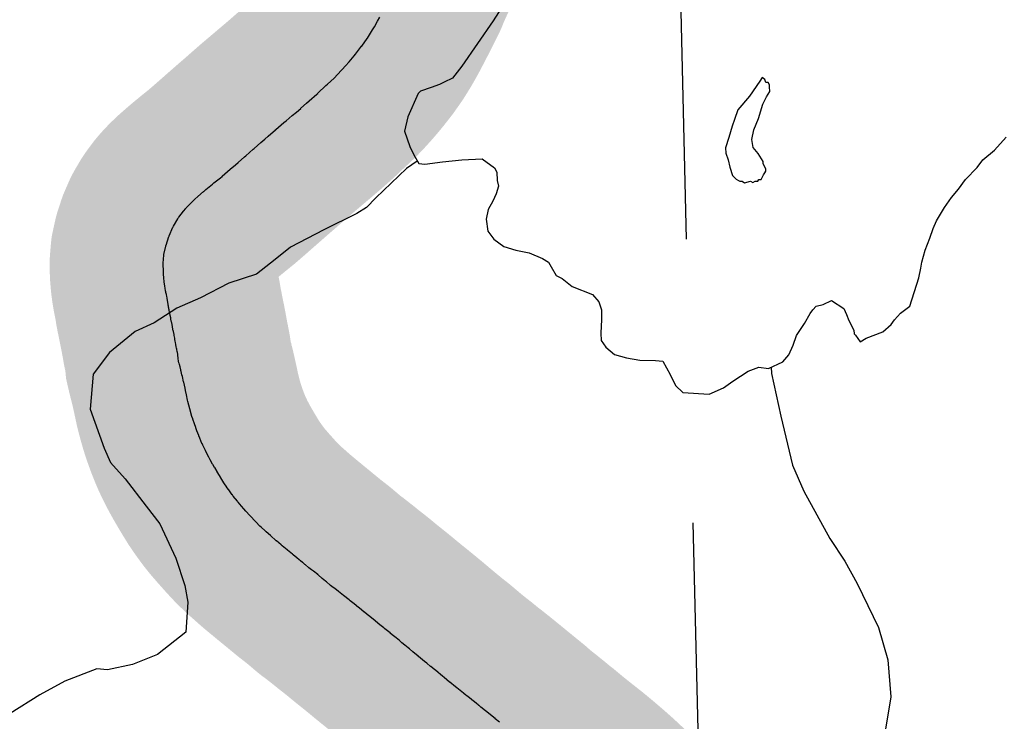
# Model space of a CAD drawing. Header units: feet. Extents: x 18803 to 104580, y -6601 to 116448.
# Tile 41 of 102: x 26538 to 30873, y 95661 to 98752. Entities that reach past the tile are written whole.
import ezdxf

# ---------------------------------------------------------------- set-up
doc = ezdxf.new("R2010")
doc.units = ezdxf.units.FT
doc.header["$LTSCALE"] = 100
doc.header["$MEASUREMENT"] = 0
doc.linetypes.add('DASHED', pattern=[0.75, 0.5, -0.25])
for name, color, linetype in [('ELPC BOLD TITLE SHEET', 3, 'Continuous'), ('ELPC-XIST', 6, 'Continuous'), ('ELRGOV-SECTION', 253, 'DASHED'), ('SL-VICINITY MAP', 2, 'Continuous')]:
    doc.layers.add(name, color=color, linetype=linetype)

msp = doc.modelspace()

# ---------------------------------------------------------------- linework, layer by layer
at = {"layer": 'ELPC BOLD TITLE SHEET', "const_width": 1000}
msp.add_lwpolyline([(29226.0157173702, 95150.59129250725), (29209.52772651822, 95169.2379370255), (29209.27167231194, 95169.52511432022), (29208.85529869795, 95169.98823066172), (29208.83007731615, 95170.01630629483), (29193.39677983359, 95187.21015978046), (29193.30507005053, 95187.31263337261), (29182.49011072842, 95199.43265441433), (29177.0062151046, 95205.47935643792), (29176.87603119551, 95205.62068458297), (29176.5018550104, 95206.02218282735), (29171.24650376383, 95211.59596104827), (29171.24265669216, 95211.60003972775), (29171.23863417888, 95211.60430544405), (29163.20099174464, 95220.12482300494), (29153.10508958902, 95230.49645624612), (29152.75793921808, 95230.85689787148), (29143.61306320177, 95240.4533901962), (29142.89598635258, 95241.18846481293), (29142.63205229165, 95241.45686817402), (29135.70429976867, 95248.445818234), (29135.35596848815, 95248.80096575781), (29127.93648425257, 95256.44614428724), (29117.00062558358, 95267.6192892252), (29108.60628036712, 95275.95768002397), (29108.01864375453, 95276.53128143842), (29100.83400986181, 95283.42269640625), (29080.03731830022, 95302.67907130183), (29072.7360748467, 95309.36215411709), (29072.2049946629, 95309.84075469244), (29056.84845907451, 95323.46547309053), (29036.42362671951, 95341.27782604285), (29035.96236388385, 95341.67468661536), (29029.95193322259, 95346.77632441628), (29029.85416973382, 95346.85954323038), (29000.83506264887, 95371.63200063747), (28999.32539424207, 95372.9062516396), (28998.95577581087, 95373.21493074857), (28971.56015278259, 95395.85128634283), (28962.34823349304, 95403.30288595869), (28961.93034486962, 95403.63698262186), (28942.49913274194, 95418.99060645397), (28942.49766781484, 95418.99176382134), (28942.49587556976, 95418.9931799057), (28924.64269761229, 95433.09755053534), (28915.75694928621, 95440.216924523), (28915.73497793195, 95440.23449634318), (28915.71290240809, 95440.25217275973), (28895.25506486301, 95456.60365881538), (28887.83882517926, 95462.46125453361), (28877.10227055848, 95471.07523927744), (28876.29374782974, 95471.73855743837), (28856.36039778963, 95488.45939788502), (28851.39970878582, 95492.59276988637), (28851.21810247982, 95492.74334450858), (28838.79816715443, 95502.99034384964), (28822.90148042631, 95515.23119868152), (28821.17915554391, 95516.6214474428), (28814.06176617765, 95522.64102519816), (28813.89815459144, 95522.77878718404), (28803.91148210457, 95531.15031954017), (28782.96749589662, 95548.29831414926), (28778.08096060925, 95552.20590536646), (28760.15751078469, 95566.63022382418), (28742.31853400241, 95580.57988585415), (28739.1464678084, 95583.14766795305), (28738.67247981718, 95583.53616975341), (28722.11947646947, 95597.27343967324), (28720.63491718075, 95598.55590448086), (28706.61522938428, 95611.15983317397), (28705.94590000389, 95611.72343637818), (28705.64528014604, 95611.97458696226), (28689.02358406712, 95625.75207202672), (28669.19105984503, 95641.7677677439), (28668.61847484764, 95642.2372156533), (28668.22922203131, 95642.56121176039), (28667.83988813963, 95642.88195898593), (28650.74095905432, 95656.82423762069), (28650.7341577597, 95656.82978428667), (28631.24112314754, 95672.72972165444), (28631.20374407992, 95672.76024011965), (28630.8023860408, 95673.08824799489), (28610.67687167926, 95689.67002948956), (28594.94327563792, 95702.42783236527), (28588.77563435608, 95707.44966704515), (28568.28048678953, 95724.16183022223), (28568.24746467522, 95724.18868937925), (28568.21447526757, 95724.21556694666), (28559.92515281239, 95730.9521032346), (28559.89629758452, 95730.9755365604), (28556.96831809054, 95733.35162967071), (28549.53739660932, 95739.22919984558), (28549.32048884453, 95739.40171699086), (28540.0396962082, 95746.82406637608), (28528.6155822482, 95755.813812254), (28526.37668675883, 95757.53801938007), (28526.36181964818, 95757.54948206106), (28526.34692382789, 95757.56095807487), (28517.67634478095, 95764.24863475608), (28505.83038569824, 95772.89164842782), (28502.25539796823, 95775.76896169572), (28493.57037661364, 95783.46466104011), (28492.86192794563, 95784.08052341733), (28491.02879482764, 95785.6438628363), (28477.53824167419, 95796.6441104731), (28461.93180664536, 95808.70539691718), (28457.14061914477, 95812.4881211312), (28456.82118410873, 95812.7423757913), (28430.96876909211, 95833.48701101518), (28430.87748647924, 95833.56111430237), (28430.16603578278, 95834.1491555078), (28406.02068454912, 95854.46719109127), (28399.94507984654, 95859.48292309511), (28390.22818179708, 95867.84967212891), (28380.24920665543, 95876.26982888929), (28367.67719617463, 95886.32707040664), (28367.64478313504, 95886.35302119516), (28366.33750121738, 95887.4005275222), (28366.01722065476, 95887.65508796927), (28347.71191367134, 95902.08629666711), (28346.9095036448, 95902.73242048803), (28329.73638678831, 95916.85538055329), (28329.63277652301, 95916.94035217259), (28319.71792029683, 95925.04905399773), (28319.41821436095, 95925.29615759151), (28293.31492252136, 95946.99280412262), (28292.70695474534, 95947.50662058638), (28291.9902713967, 95948.12245570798), (28291.78986988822, 95948.29371503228), (28269.1809648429, 95967.509008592), (28254.00537257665, 95980.24922871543), (28253.90696959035, 95980.33162528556), (28248.30955001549, 95985.00636899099), (28233.33984387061, 95997.28611896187), (28233.31511674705, 95997.30636359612), (28233.29053716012, 95997.32651336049), (28220.85766526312, 96007.49896260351), (28220.73638817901, 96007.5985052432), (28216.03455334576, 96011.46993182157), (28216.02992628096, 96011.47374122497), (28207.84840685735, 96018.20867218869), (28189.96712242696, 96032.8611884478), (28178.25643493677, 96042.23249527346), (28168.48004964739, 96050.10318828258), (28168.17153431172, 96050.35356880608), (28145.62310224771, 96068.80048007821), (28145.30004670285, 96069.06701808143), (28141.30989926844, 96072.3870293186), (28141.27021813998, 96072.42001183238), (28123.97557103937, 96086.7802121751), (28104.83114486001, 96102.32343907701), (28104.73451179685, 96102.40169835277), (28103.00202340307, 96103.80126752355), (28102.99099129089, 96103.81017167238), (28102.97925832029, 96103.81964708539), (28079.87163382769, 96122.46467102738), (28067.64796789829, 96132.25624100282), (28055.26038298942, 96142.2337661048), (28054.67619997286, 96142.71158715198), (28031.85798323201, 96161.66371376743), (28030.26990873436, 96162.94757745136), (28030.05816105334, 96163.11782365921), (28010.87467606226, 96178.45672188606), (27992.95796582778, 96192.37683419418), (27988.08521135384, 96196.24076381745), (27987.81240554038, 96196.45866062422), (27963.4463512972, 96216.06156730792), (27963.36843679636, 96216.12438369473), (27956.5748563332, 96221.61312036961), (27956.00034216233, 96222.07008776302), (27941.52074810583, 96233.4078368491), (27941.47451815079, 96233.44408157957), (27924.59261384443, 96246.69645311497), (27918.49184887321, 96251.13009548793), (27906.83368866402, 96259.66667576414), (27904.24329903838, 96261.70880883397), (27888.20995873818, 96275.30051367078), (27883.53011145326, 96279.2063705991), (27869.88918519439, 96290.88816197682), (27851.55636070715, 96306.20093002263), (27851.00175152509, 96306.65722363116), (27849.88233290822, 96307.56434265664), (27830.6703795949, 96322.4944208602), (27822.26799146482, 96328.97559433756), (27810.9506788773, 96337.84403580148), (27809.77809016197, 96338.79347092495), (27795.5743771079, 96350.67412496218), (27795.55305827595, 96350.69198880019), (27795.53168789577, 96350.70987464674), (27793.78576226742, 96352.17375827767), (27783.90222163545, 96360.14616491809), (27783.36713395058, 96360.58422508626), (27773.41851695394, 96368.85001963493), (27768.93707353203, 96372.5349691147), (27768.76031126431, 96372.67961097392), (27758.55312227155, 96380.99149405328), (27758.42447340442, 96381.09662453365), (27742.12287887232, 96394.46507463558), (27742.08342935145, 96394.4973914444), (27739.07790547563, 96396.95686746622), (27738.86909197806, 96397.12871285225), (27717.3606377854, 96414.92969277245), (27717.33524177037, 96414.95066863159), (27717.30982315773, 96414.97169150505), (27715.44416222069, 96416.51153984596), (27715.4290559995, 96416.52400343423), (27693.384620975, 96434.70477271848), (27689.36109555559, 96437.99254589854), (27667.72061776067, 96456.13511265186), (27667.13358097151, 96456.63487973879), (27665.19041599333, 96458.31471006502), (27643.48463460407, 96477.58414391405), (27641.71149577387, 96479.14830141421), (27641.68004913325, 96479.17611254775), (27641.64839818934, 96479.2040579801), (27622.72793219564, 96495.95110043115), (27622.34482005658, 96496.29366451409), (27617.98288742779, 96500.2337152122), (27601.3070635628, 96515.72606121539), (27600.81479985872, 96516.1895422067), (27595.31455201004, 96521.43780959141), (27576.91641459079, 96539.88346289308), (27575.8082603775, 96541.03061808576), (27573.78249890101, 96543.1959701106), (27553.31568245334, 96565.3403043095), (27551.16843217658, 96567.74475549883), (27551.09434455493, 96567.82790243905), (27533.96341482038, 96587.0964569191), (27533.79739527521, 96587.28225724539), (27525.30126640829, 96596.74307271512), (27524.7106747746, 96597.41268016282), (27514.62011201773, 96609.06173238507), (27514.52679973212, 96609.16914993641), (27498.93862616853, 96627.06257278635), (27498.52368394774, 96627.54488684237), (27496.22280408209, 96630.25313760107), (27478.27715370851, 96652.9076693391), (27474.21008746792, 96658.38541378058), (27473.80872206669, 96658.93360870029), (27458.15304542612, 96680.6191134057), (27450.42090650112, 96691.47120015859), (27449.78275681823, 96692.38885160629), (27436.82791694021, 96711.4795846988), (27427.90293217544, 96725.9097444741), (27427.66792074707, 96726.29380840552), (27416.98499194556, 96743.94119639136), (27416.94729618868, 96744.00335484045), (27407.01907260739, 96760.34506315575), (27406.58957557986, 96761.06742618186), (27396.20914719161, 96778.91102297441), (27396.06700827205, 96779.15354338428), (27387.8472634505, 96793.07463226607), (27387.36767867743, 96793.90799354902), (27376.27390522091, 96813.693440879), (27370.30245953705, 96824.66798605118), (27369.85813152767, 96825.50620242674), (27359.11072062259, 96846.32559104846), (27355.51133589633, 96853.56874395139), (27355.30894800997, 96853.98132811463), (27343.88955867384, 96877.56676622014), (27340.77530647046, 96884.38247552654), (27340.28612303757, 96885.49203396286), (27330.30390276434, 96908.97793146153), (27326.31300301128, 96918.90064437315), (27326.05522921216, 96919.55584385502), (27318.13741629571, 96940.137057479), (27312.9234731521, 96954.55764029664), (27312.80437146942, 96954.89096186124), (27306.99098901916, 96971.35554399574), (27299.95724585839, 96992.6063439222), (27299.73677473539, 96993.29012815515), (27296.21701305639, 97004.50277305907), (27288.23765234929, 97032.34967160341), (27287.996282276, 97033.22538233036), (27286.80917897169, 97037.7089341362), (27278.48743658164, 97069.73827522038), (27277.19859318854, 97075.1544372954), (27276.96142589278, 97076.20873061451), (27271.90615942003, 97100.05306698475), (27271.89795838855, 97100.09166250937), (27268.10989466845, 97117.8791659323), (27265.72592393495, 97128.83458672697), (27265.66842568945, 97129.0949288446), (27259.98879345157, 97154.43786352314), (27259.89635980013, 97154.84116159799), (27259.55956425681, 97156.27868400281), (27259.49056473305, 97156.57802186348), (27254.29438932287, 97179.49572604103), (27253.99574402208, 97180.72910341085), (27252.35469626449, 97187.0987107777), (27248.13118333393, 97202.6636360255), (27248.13049563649, 97202.66617009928), (27247.16377579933, 97206.2279813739), (27246.53348110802, 97208.85807267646), (27243.7188684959, 97222.36109746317), (27243.71204340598, 97222.40017148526), (27241.13048782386, 97232.6996614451), (27239.50141053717, 97238.11356335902), (27238.95772672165, 97240.55255025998), (27237.53831008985, 97246.44095226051), (27237.35967600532, 97247.21181192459), (27237.02354638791, 97248.72299251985), (27236.15246672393, 97258.66305300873), (27236.02353375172, 97260.30588399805), (27235.86113720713, 97262.00015627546), (27234.53723959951, 97272.78010725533), (27234.46200982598, 97273.4472288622), (27234.44900517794, 97273.57383705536), (27234.05070175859, 97276.31995631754), (27231.88145873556, 97287.84258792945), (27231.78963134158, 97288.32148672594), (27229.5180469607, 97300.33732233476), (27228.79513086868, 97304.37141191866), (27227.35607816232, 97311.44817938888), (27227.20054929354, 97312.1641938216), (27225.50690222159, 97319.48987600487), (27225.24475088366, 97320.66164512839), (27225.02001196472, 97321.7684775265), (27223.34622296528, 97330.58206862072), (27222.58779422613, 97335.40583965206), (27221.12181810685, 97343.79557966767), (27221.11838623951, 97343.81534552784), (27221.11494349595, 97343.83509026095), (27220.11066424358, 97349.63170876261), (27218.05633521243, 97360.58094411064), (27217.27751625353, 97364.91208610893), (27214.7487566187, 97378.72766282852), (27214.68101624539, 97379.08460672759), (27214.15851019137, 97381.74329485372), (27214.15480951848, 97381.7620232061), (27214.1511585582, 97381.78056634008), (27210.97445336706, 97397.82828221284), (27210.94367884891, 97397.98149661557), (27210.35551330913, 97400.86821348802), (27210.34978160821, 97400.89612404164), (27210.3440796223, 97400.92403399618), (27207.20772658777, 97416.15689855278), (27206.49252291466, 97419.69639136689), (27206.47135042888, 97419.80221669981), (27203.80951092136, 97433.2402506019), (27203.80384248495, 97433.26910348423), (27203.79814653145, 97433.29793813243), (27202.64793730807, 97439.16908733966), (27202.64580326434, 97439.17994615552), (27202.64367505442, 97439.19079758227), (27200.72875251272, 97448.9245946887), (27198.90736465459, 97458.4769175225), (27198.0269353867, 97462.42949054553), (27195.72946894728, 97473.05627519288), (27195.24813820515, 97475.48331722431), (27195.08143721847, 97476.40832409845), (27194.35543365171, 97480.88428718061), (27193.61100952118, 97485.66030815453), (27193.13408424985, 97488.01085025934), (27192.34247848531, 97491.16796119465), (27191.99028444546, 97492.77987023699), (27191.93301154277, 97493.0863729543), (27191.18015283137, 97498.72295611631), (27191.17844368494, 97498.73573001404), (27190.12252315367, 97506.61377322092), (27190.09290551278, 97506.82868850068), (27189.93275943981, 97507.95974397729), (27188.59257851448, 97515.46300964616), (27188.45834481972, 97516.1661189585), (27187.06305211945, 97523.03083887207), (27186.9375228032, 97523.68408067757), (27186.7424755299, 97524.76088476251), (27186.61425579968, 97525.4277166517), (27184.98326092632, 97533.44436895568), (27184.97961612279, 97533.4622588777), (27183.82191372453, 97539.13673622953), (27183.66078878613, 97539.97930146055), (27183.64244337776, 97540.08205265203), (27183.48305321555, 97540.91648929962), (27182.52039213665, 97545.646976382), (27181.7111721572, 97549.89388618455), (27181.65649068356, 97550.17513284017), (27181.04639382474, 97553.25163410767), (27180.53266718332, 97555.99317517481), (27180.4523049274, 97556.4537342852), (27180.43212044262, 97556.58009193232), (27180.42837115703, 97556.60351846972), (27180.31536400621, 97557.47991591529), (27180.18711924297, 97558.39199233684), (27179.97595950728, 97559.77863605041), (27178.74680219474, 97566.589834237), (27176.38214456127, 97580.38455262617), (27175.90513263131, 97584.17691150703), (27173.78069350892, 97599.95205874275), (27172.64993099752, 97611.84413145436), (27172.6081774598, 97612.30943884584), (27170.81212001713, 97633.59342997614), (27170.33567690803, 97643.09656608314), (27170.28985144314, 97644.41907067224), (27169.6979562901, 97675.29654770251), (27169.74923740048, 97677.38009490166), (27169.87385901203, 97679.73536088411), (27172.69746552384, 97714.4488550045), (27172.96703363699, 97716.87942123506), (27173.01569392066, 97717.10673596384), (27181.20665410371, 97754.85800359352), (27181.63979051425, 97756.65965765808), (27182.00689689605, 97758.0497830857), (27194.67188814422, 97797.1826018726), (27195.15131403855, 97798.57707514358), (27195.45006169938, 97799.2785019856), (27212.05846514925, 97837.28059269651), (27213.14355639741, 97839.45097647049), (27214.46546809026, 97841.88164140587), (27233.42398408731, 97874.04281760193), (27237.54228207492, 97880.29271030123), (27238.93849196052, 97882.2795885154), (27258.73694901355, 97908.73442722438), (27268.84856238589, 97920.74796874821), (27270.42935478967, 97922.51978825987), (27288.20135491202, 97941.31884486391), (27307.08019707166, 97959.47169772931), (27308.23103965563, 97960.5369737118), (27321.68246037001, 97972.52203285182), (27347.5294800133, 97994.9200363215), (27347.98628311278, 97995.3101938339), (27357.31128499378, 98003.1599918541), (27386.32900689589, 98026.971299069), (27392.96137424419, 98032.51417251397), (27421.46332175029, 98055.46472174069), (27429.03544423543, 98061.71408430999), (27429.76263015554, 98062.3289105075), (27453.15571226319, 98082.5892555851), (27453.16690266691, 98082.59895844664), (27453.17803710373, 98082.60860545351), (27464.91673942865, 98092.7907652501), (27465.15079673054, 98092.99543220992), (27487.77097589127, 98112.9353981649), (27487.88916336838, 98113.03915444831), (27499.54444137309, 98123.2292719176), (27499.59064744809, 98123.26973473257), (27526.92447063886, 98147.2446856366), (27526.92937513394, 98147.24898693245), (27532.88827026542, 98152.47439787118), (27532.8954754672, 98152.48070296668), (27532.91827941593, 98152.50068840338), (27566.09717867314, 98181.534807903), (27570.02361732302, 98184.94546781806), (27570.05419116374, 98184.97199731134), (27599.27881812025, 98210.30386537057), (27599.59863274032, 98210.58419895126), (27616.40238536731, 98225.47898940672), (27616.51080787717, 98225.57473407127), (27632.04045502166, 98239.23700913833), (27664.20149376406, 98267.26609119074), (27664.38944720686, 98267.42886917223), (27665.39645842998, 98268.29551962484), (27701.09398751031, 98298.52225935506), (27701.10506655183, 98298.53163023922), (27701.11618682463, 98298.54104284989), (27711.00071852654, 98306.89853230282), (27737.84938048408, 98329.71487670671), (27737.88339304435, 98329.74368415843), (27737.91774155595, 98329.77284115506), (27755.72952268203, 98344.84189322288), (27774.94771978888, 98361.18437658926), (27775.16820355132, 98361.3732286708), (27800.77837475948, 98383.46822281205), (27812.46680180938, 98393.69480708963), (27812.68067702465, 98393.88325236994), (27846.63731290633, 98424.01310507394), (27850.08910421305, 98427.12474525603), (27850.97848099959, 98427.95045882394), (27886.20700892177, 98461.63298333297), (27892.31645574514, 98467.0797884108), (27921.91135539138, 98494.66338612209), (27923.10710400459, 98495.82380914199), (27935.69935028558, 98508.54735697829), (27956.1999369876, 98530.23041120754), (27956.76836106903, 98530.84408680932), (27974.23430977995, 98550.09207388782), (27987.43952828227, 98565.25253031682), (27987.97902673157, 98565.88482795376), (28010.17684822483, 98592.44531966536), (28016.3496858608, 98600.12856402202), (28016.71697696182, 98600.59254567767), (28043.17854849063, 98634.52060483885), (28043.63058927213, 98635.11110386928), (28043.69646329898, 98635.20441585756), (28067.88413518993, 98669.56773353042), (28068.47457490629, 98670.42980209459), (28073.34536315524, 98677.7402939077), (28091.14698254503, 98706.37396250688), (28091.52730556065, 98706.9982100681), (28099.27481409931, 98719.9770430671), (28113.23363720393, 98744.60046302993), (28113.54897016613, 98745.16742480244), (28123.17891118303, 98762.818779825), (28134.04290095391, 98783.74430085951), (28134.12353643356, 98783.90047619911), (28146.28811074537, 98807.59186069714), (28146.44726735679, 98807.89840672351), (28154.43900551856, 98823.12209569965), (28154.7125297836, 98823.65325913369), (28168.33721246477, 98850.63105572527), (28168.39666953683, 98850.7482875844), (28173.18894686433, 98860.15744606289), (28173.30545325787, 98860.38808880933), (28187.32732522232, 98888.37754454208), (28187.47374813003, 98888.67284766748), (28187.4829417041, 98888.6915705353), (28187.48739822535, 98888.700660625), (28187.49185485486, 98888.70974513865), (28196.69190038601, 98907.48133344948), (28196.72668547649, 98907.55248081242), (28200.09421135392, 98914.45699341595), (28203.28661534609, 98922.34467151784), (28203.41217088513, 98922.65859949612), (28206.06948885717, 98929.382895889), (28208.17977269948, 98935.66163450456), (28210.06980563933, 98940.41429917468), (28210.72139181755, 98941.95381144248), (28212.8962943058, 98946.79318911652), (28215.23935704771, 98951.53541579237), (28215.39826925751, 98951.85304113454), (28217.58960896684, 98956.1787855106), (28218.06490804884, 98957.15521651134), (28220.55646997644, 98962.48792587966), (28220.57349809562, 98962.52454855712), (28220.59056857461, 98962.56114479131), (28222.10772676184, 98965.82960259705), (28222.65649643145, 98967.08072066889), (28225.73521365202, 98974.52748047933), (28225.93434290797, 98974.99815957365), (28226.44316656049, 98976.1738717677), (28230.59557985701, 98985.36393838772), (28231.36342922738, 98986.98238771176), (28231.37696668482, 98987.01088268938), (28234.7898735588, 98994.18493021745), (28236.77312721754, 98998.25888011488), (28237.29361048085, 98999.27504346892), (28238.94943604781, 99002.3517150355), (28239.94678764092, 99004.40291618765), (28241.60264851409, 99008.19781799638), (28243.50910001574, 99012.68691637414), (28243.65051607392, 99013.02594711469), (28245.89648633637, 99018.50930694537), (28246.77766582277, 99020.71637537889), (28250.16748995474, 99028.56313434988), (28252.05748298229, 99032.7433541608), (28252.07033915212, 99032.7719109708), (28252.08328340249, 99032.80058222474), (28254.34386325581, 99037.82927228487), (28254.35403003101, 99037.85181149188), (28254.36419905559, 99037.87440612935), (28258.60694070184, 99047.26975373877), (28258.95495572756, 99048.01136878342), (28262.95824229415, 99056.86962708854), (28265.87281587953, 99063.0318824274), (28265.9458328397, 99063.18506098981), (28266.99281863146, 99065.36447719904), (28269.7525023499, 99071.0548171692), (28271.31468166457, 99075.0543793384), (28271.85981751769, 99076.8578392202), (28272.31181199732, 99078.22573586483), (28272.63751624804, 99079.1333156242), (28273.44654790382, 99081.77149974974), (28274.1750462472, 99083.9248055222), (28277.53047748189, 99089.43597950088), (28278.79743958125, 99091.73958689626), (28279.02374968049, 99092.19776931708), (28283.9173658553, 99102.83713952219), (28284.29112239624, 99103.68347766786), (28285.22246624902, 99105.88242065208), (28285.73203218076, 99107.02062947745), (28288.84309596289, 99113.60886429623), (28289.04345151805, 99114.0414068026), (28291.56856104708, 99119.60004444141), (28292.0534012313, 99120.62151001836), (28292.94234300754, 99122.41634227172), (28293.18548053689, 99122.91734132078), (28296.34288866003, 99129.55846499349), (28296.4942623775, 99129.88083620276), (28297.57021328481, 99132.20104996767), (28298.51729708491, 99134.37363128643), (28298.55832478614, 99134.46809131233), (28300.71477156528, 99139.45115248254), (28304.04345690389, 99146.5162734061), (28305.42520307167, 99148.96603650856), (28310.11615140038, 99158.39180390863), (28316.70192496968, 99170.69144698), (28320.12151933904, 99177.19210452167), (28320.6680669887, 99178.27101146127), (28327.51381685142, 99192.31670171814), (28327.56772037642, 99192.42685297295), (28334.18165105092, 99205.8881325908), (28334.31168313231, 99206.15541971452), (28338.71770007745, 99215.3028992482), (28338.99406265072, 99215.8647172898), (28349.30717332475, 99236.39915646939), (28352.77324464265, 99243.15059949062), (28352.82004070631, 99243.2414499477), (28365.60672865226, 99267.98359467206)], dxfattribs=at)
at = {"layer": 'ELPC-XIST'}
msp.add_lwpolyline([(28650.7341577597, 95656.82978428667), (28631.24112314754, 95672.72972165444), (28631.20374407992, 95672.76024011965), (28630.8023860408, 95673.08824799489), (28610.67687167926, 95689.67002948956), (28594.94327563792, 95702.42783236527), (28588.77563435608, 95707.44966704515), (28568.28048678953, 95724.16183022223), (28568.24746467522, 95724.18868937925), (28568.21447526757, 95724.21556694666), (28559.92515281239, 95730.9521032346), (28559.89629758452, 95730.9755365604), (28556.96831809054, 95733.35162967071), (28549.53739660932, 95739.22919984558), (28549.32048884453, 95739.40171699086), (28540.0396962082, 95746.82406637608), (28528.6155822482, 95755.813812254), (28526.37668675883, 95757.53801938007), (28526.36181964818, 95757.54948206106), (28526.34692382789, 95757.56095807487), (28517.67634478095, 95764.24863475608), (28505.83038569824, 95772.89164842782), (28502.25539796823, 95775.76896169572), (28493.57037661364, 95783.46466104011), (28492.86192794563, 95784.08052341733), (28491.02879482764, 95785.6438628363), (28477.53824167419, 95796.6441104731), (28461.93180664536, 95808.70539691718), (28457.14061914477, 95812.4881211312), (28456.82118410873, 95812.7423757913), (28430.96876909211, 95833.48701101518), (28430.87748647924, 95833.56111430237), (28430.16603578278, 95834.1491555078), (28406.02068454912, 95854.46719109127), (28399.94507984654, 95859.48292309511), (28390.22818179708, 95867.84967212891), (28380.24920665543, 95876.26982888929), (28367.67719617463, 95886.32707040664), (28367.64478313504, 95886.35302119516), (28366.33750121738, 95887.4005275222), (28366.01722065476, 95887.65508796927), (28347.71191367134, 95902.08629666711), (28346.9095036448, 95902.73242048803), (28329.73638678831, 95916.85538055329), (28329.63277652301, 95916.94035217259), (28319.71792029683, 95925.04905399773), (28319.41821436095, 95925.29615759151), (28293.31492252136, 95946.99280412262), (28292.70695474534, 95947.50662058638), (28291.9902713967, 95948.12245570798), (28291.78986988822, 95948.29371503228), (28269.1809648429, 95967.509008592), (28254.00537257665, 95980.24922871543), (28253.90696959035, 95980.33162528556), (28248.30955001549, 95985.00636899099), (28233.33984387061, 95997.28611896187), (28233.31511674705, 95997.30636359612), (28233.29053716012, 95997.32651336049), (28220.85766526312, 96007.49896260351), (28220.73638817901, 96007.5985052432), (28216.03455334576, 96011.46993182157), (28216.02992628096, 96011.47374122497), (28207.84840685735, 96018.20867218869), (28189.96712242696, 96032.8611884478), (28178.25643493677, 96042.23249527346), (28168.48004964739, 96050.10318828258), (28168.17153431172, 96050.35356880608), (28145.62310224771, 96068.80048007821), (28145.30004670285, 96069.06701808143), (28141.30989926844, 96072.3870293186), (28141.27021813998, 96072.42001183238), (28123.97557103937, 96086.7802121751), (28104.83114486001, 96102.32343907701), (28104.73451179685, 96102.40169835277), (28103.00202340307, 96103.80126752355), (28102.99099129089, 96103.81017167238), (28102.97925832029, 96103.81964708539), (28079.87163382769, 96122.46467102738), (28067.64796789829, 96132.25624100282), (28055.26038298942, 96142.2337661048), (28054.67619997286, 96142.71158715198), (28031.85798323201, 96161.66371376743), (28030.26990873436, 96162.94757745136), (28030.05816105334, 96163.11782365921), (28010.87467606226, 96178.45672188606), (27992.95796582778, 96192.37683419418), (27988.08521135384, 96196.24076381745), (27987.81240554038, 96196.45866062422), (27963.4463512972, 96216.06156730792), (27963.36843679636, 96216.12438369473), (27956.5748563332, 96221.61312036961), (27956.00034216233, 96222.07008776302), (27941.52074810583, 96233.4078368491), (27941.47451815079, 96233.44408157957), (27924.59261384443, 96246.69645311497), (27918.49184887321, 96251.13009548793), (27906.83368866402, 96259.66667576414), (27904.24329903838, 96261.70880883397), (27888.20995873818, 96275.30051367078), (27883.53011145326, 96279.2063705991), (27869.88918519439, 96290.88816197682), (27851.55636070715, 96306.20093002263), (27851.00175152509, 96306.65722363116), (27849.88233290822, 96307.56434265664), (27830.6703795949, 96322.4944208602), (27822.26799146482, 96328.97559433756), (27810.9506788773, 96337.84403580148), (27809.77809016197, 96338.79347092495), (27795.5743771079, 96350.67412496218), (27795.55305827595, 96350.69198880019), (27795.53168789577, 96350.70987464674), (27793.78576226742, 96352.17375827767), (27783.90222163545, 96360.14616491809), (27783.36713395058, 96360.58422508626), (27773.41851695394, 96368.85001963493), (27768.93707353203, 96372.5349691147), (27768.76031126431, 96372.67961097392), (27758.55312227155, 96380.99149405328), (27758.42447340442, 96381.09662453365), (27742.12287887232, 96394.46507463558), (27742.08342935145, 96394.4973914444), (27739.07790547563, 96396.95686746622), (27738.86909197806, 96397.12871285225), (27717.3606377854, 96414.92969277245), (27717.33524177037, 96414.95066863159), (27717.30982315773, 96414.97169150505), (27715.44416222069, 96416.51153984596), (27715.4290559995, 96416.52400343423), (27693.384620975, 96434.70477271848), (27689.36109555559, 96437.99254589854), (27667.72061776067, 96456.13511265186), (27667.13358097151, 96456.63487973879), (27665.19041599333, 96458.31471006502), (27643.48463460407, 96477.58414391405), (27641.71149577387, 96479.14830141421), (27641.68004913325, 96479.17611254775), (27641.64839818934, 96479.2040579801), (27622.72793219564, 96495.95110043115), (27622.34482005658, 96496.29366451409), (27617.98288742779, 96500.2337152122), (27601.3070635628, 96515.72606121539), (27600.81479985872, 96516.1895422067), (27595.31455201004, 96521.43780959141), (27576.91641459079, 96539.88346289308), (27575.8082603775, 96541.03061808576), (27573.78249890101, 96543.1959701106), (27553.31568245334, 96565.3403043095), (27551.16843217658, 96567.74475549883), (27551.09434455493, 96567.82790243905), (27533.96341482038, 96587.0964569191), (27533.79739527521, 96587.28225724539), (27525.30126640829, 96596.74307271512), (27524.7106747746, 96597.41268016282), (27514.62011201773, 96609.06173238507), (27514.52679973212, 96609.16914993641), (27498.93862616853, 96627.06257278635), (27498.52368394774, 96627.54488684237), (27496.22280408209, 96630.25313760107), (27478.27715370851, 96652.9076693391), (27474.21008746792, 96658.38541378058), (27473.80872206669, 96658.93360870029), (27458.15304542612, 96680.6191134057), (27450.42090650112, 96691.47120015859), (27449.78275681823, 96692.38885160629), (27436.82791694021, 96711.4795846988), (27427.90293217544, 96725.9097444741), (27427.66792074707, 96726.29380840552), (27416.98499194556, 96743.94119639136), (27416.94729618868, 96744.00335484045), (27407.01907260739, 96760.34506315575), (27406.58957557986, 96761.06742618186), (27396.20914719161, 96778.91102297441), (27396.06700827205, 96779.15354338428), (27387.8472634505, 96793.07463226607), (27387.36767867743, 96793.90799354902), (27376.27390522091, 96813.693440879), (27370.30245953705, 96824.66798605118), (27369.85813152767, 96825.50620242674), (27359.11072062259, 96846.32559104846), (27355.51133589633, 96853.56874395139), (27355.30894800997, 96853.98132811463), (27343.88955867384, 96877.56676622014), (27340.77530647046, 96884.38247552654), (27340.28612303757, 96885.49203396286), (27330.30390276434, 96908.97793146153), (27326.31300301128, 96918.90064437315), (27326.05522921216, 96919.55584385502), (27318.13741629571, 96940.137057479), (27312.9234731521, 96954.55764029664), (27312.80437146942, 96954.89096186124), (27306.99098901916, 96971.35554399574), (27299.95724585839, 96992.6063439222), (27299.73677473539, 96993.29012815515), (27296.21701305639, 97004.50277305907), (27288.23765234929, 97032.34967160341), (27287.996282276, 97033.22538233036), (27286.80917897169, 97037.7089341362), (27278.48743658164, 97069.73827522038), (27277.19859318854, 97075.1544372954), (27276.96142589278, 97076.20873061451), (27271.90615942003, 97100.05306698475), (27271.89795838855, 97100.09166250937), (27268.10989466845, 97117.8791659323), (27265.72592393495, 97128.83458672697), (27265.66842568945, 97129.0949288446), (27259.98879345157, 97154.43786352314), (27259.89635980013, 97154.84116159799), (27259.55956425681, 97156.27868400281), (27259.49056473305, 97156.57802186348), (27254.29438932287, 97179.49572604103), (27253.99574402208, 97180.72910341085), (27252.35469626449, 97187.0987107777), (27248.13118333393, 97202.6636360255), (27248.13049563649, 97202.66617009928), (27247.16377579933, 97206.2279813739), (27246.53348110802, 97208.85807267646), (27243.7188684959, 97222.36109746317), (27243.71204340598, 97222.40017148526), (27241.13048782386, 97232.6996614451), (27239.50141053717, 97238.11356335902), (27238.95772672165, 97240.55255025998), (27237.53831008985, 97246.44095226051), (27237.35967600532, 97247.21181192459), (27237.02354638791, 97248.72299251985), (27236.15246672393, 97258.66305300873), (27236.02353375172, 97260.30588399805), (27235.86113720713, 97262.00015627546), (27234.53723959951, 97272.78010725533), (27234.46200982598, 97273.4472288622), (27234.44900517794, 97273.57383705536), (27234.05070175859, 97276.31995631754), (27231.88145873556, 97287.84258792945), (27231.78963134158, 97288.32148672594), (27229.5180469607, 97300.33732233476), (27228.79513086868, 97304.37141191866), (27227.35607816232, 97311.44817938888), (27227.20054929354, 97312.1641938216), (27225.50690222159, 97319.48987600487), (27225.24475088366, 97320.66164512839), (27225.02001196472, 97321.7684775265), (27223.34622296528, 97330.58206862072), (27222.58779422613, 97335.40583965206), (27221.12181810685, 97343.79557966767), (27221.11838623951, 97343.81534552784), (27221.11494349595, 97343.83509026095), (27220.11066424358, 97349.63170876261), (27218.05633521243, 97360.58094411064), (27217.27751625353, 97364.91208610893), (27214.7487566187, 97378.72766282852), (27214.68101624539, 97379.08460672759), (27214.15851019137, 97381.74329485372), (27214.15480951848, 97381.7620232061), (27214.1511585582, 97381.78056634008), (27210.97445336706, 97397.82828221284), (27210.94367884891, 97397.98149661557), (27210.35551330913, 97400.86821348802), (27210.34978160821, 97400.89612404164), (27210.3440796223, 97400.92403399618), (27207.20772658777, 97416.15689855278), (27206.49252291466, 97419.69639136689), (27206.47135042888, 97419.80221669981), (27203.80951092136, 97433.2402506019), (27203.80384248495, 97433.26910348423), (27203.79814653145, 97433.29793813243), (27202.64793730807, 97439.16908733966), (27202.64580326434, 97439.17994615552), (27202.64367505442, 97439.19079758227), (27200.72875251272, 97448.9245946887), (27198.90736465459, 97458.4769175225), (27198.0269353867, 97462.42949054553), (27195.72946894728, 97473.05627519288), (27195.24813820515, 97475.48331722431), (27195.08143721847, 97476.40832409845), (27194.35543365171, 97480.88428718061), (27193.61100952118, 97485.66030815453), (27193.13408424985, 97488.01085025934), (27192.34247848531, 97491.16796119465), (27191.99028444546, 97492.77987023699), (27191.93301154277, 97493.0863729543), (27191.18015283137, 97498.72295611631), (27191.17844368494, 97498.73573001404), (27190.12252315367, 97506.61377322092), (27190.09290551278, 97506.82868850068), (27189.93275943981, 97507.95974397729), (27188.59257851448, 97515.46300964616), (27188.45834481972, 97516.1661189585), (27187.06305211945, 97523.03083887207), (27186.9375228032, 97523.68408067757), (27186.7424755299, 97524.76088476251), (27186.61425579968, 97525.4277166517), (27184.98326092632, 97533.44436895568), (27184.97961612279, 97533.4622588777), (27183.82191372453, 97539.13673622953), (27183.66078878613, 97539.97930146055), (27183.64244337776, 97540.08205265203), (27183.48305321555, 97540.91648929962), (27182.52039213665, 97545.646976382), (27181.7111721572, 97549.89388618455), (27181.65649068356, 97550.17513284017), (27181.04639382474, 97553.25163410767), (27180.53266718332, 97555.99317517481), (27180.4523049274, 97556.4537342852), (27180.43212044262, 97556.58009193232), (27180.42837115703, 97556.60351846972), (27180.31536400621, 97557.47991591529), (27180.18711924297, 97558.39199233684), (27179.97595950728, 97559.77863605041), (27178.74680219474, 97566.589834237), (27176.38214456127, 97580.38455262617), (27175.90513263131, 97584.17691150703), (27173.78069350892, 97599.95205874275), (27172.64993099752, 97611.84413145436), (27172.6081774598, 97612.30943884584), (27170.81212001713, 97633.59342997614), (27170.33567690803, 97643.09656608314), (27170.28985144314, 97644.41907067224), (27169.6979562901, 97675.29654770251), (27169.74923740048, 97677.38009490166), (27169.87385901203, 97679.73536088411), (27172.69746552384, 97714.4488550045), (27172.96703363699, 97716.87942123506), (27173.01569392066, 97717.10673596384), (27181.20665410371, 97754.85800359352), (27181.63979051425, 97756.65965765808), (27182.00689689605, 97758.0497830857), (27194.67188814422, 97797.1826018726), (27195.15131403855, 97798.57707514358), (27195.45006169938, 97799.2785019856), (27212.05846514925, 97837.28059269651), (27213.14355639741, 97839.45097647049), (27214.46546809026, 97841.88164140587), (27233.42398408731, 97874.04281760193), (27237.54228207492, 97880.29271030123), (27238.93849196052, 97882.2795885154), (27258.73694901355, 97908.73442722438), (27268.84856238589, 97920.74796874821), (27270.42935478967, 97922.51978825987), (27288.20135491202, 97941.31884486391), (27307.08019707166, 97959.47169772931), (27308.23103965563, 97960.5369737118), (27321.68246037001, 97972.52203285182), (27347.5294800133, 97994.9200363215), (27347.98628311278, 97995.3101938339), (27357.31128499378, 98003.1599918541), (27386.32900689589, 98026.971299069), (27392.96137424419, 98032.51417251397), (27421.46332175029, 98055.46472174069), (27429.03544423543, 98061.71408430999), (27429.76263015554, 98062.3289105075), (27453.15571226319, 98082.5892555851), (27453.16690266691, 98082.59895844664), (27453.17803710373, 98082.60860545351), (27464.91673942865, 98092.7907652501), (27465.15079673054, 98092.99543220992), (27487.77097589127, 98112.9353981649), (27487.88916336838, 98113.03915444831), (27499.54444137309, 98123.2292719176), (27499.59064744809, 98123.26973473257), (27526.92447063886, 98147.2446856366), (27526.92937513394, 98147.24898693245), (27532.88827026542, 98152.47439787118), (27532.8954754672, 98152.48070296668), (27532.91827941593, 98152.50068840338), (27566.09717867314, 98181.534807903), (27570.02361732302, 98184.94546781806), (27570.05419116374, 98184.97199731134), (27599.27881812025, 98210.30386537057), (27599.59863274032, 98210.58419895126), (27616.40238536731, 98225.47898940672), (27616.51080787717, 98225.57473407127), (27632.04045502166, 98239.23700913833), (27664.20149376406, 98267.26609119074), (27664.38944720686, 98267.42886917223), (27665.39645842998, 98268.29551962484), (27701.09398751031, 98298.52225935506), (27701.10506655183, 98298.53163023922), (27701.11618682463, 98298.54104284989), (27711.00071852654, 98306.89853230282), (27737.84938048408, 98329.71487670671), (27737.88339304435, 98329.74368415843), (27737.91774155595, 98329.77284115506), (27755.72952268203, 98344.84189322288), (27774.94771978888, 98361.18437658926), (27775.16820355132, 98361.3732286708), (27800.77837475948, 98383.46822281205), (27812.46680180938, 98393.69480708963), (27812.68067702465, 98393.88325236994), (27846.63731290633, 98424.01310507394), (27850.08910421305, 98427.12474525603), (27850.97848099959, 98427.95045882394), (27886.20700892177, 98461.63298333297), (27892.31645574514, 98467.0797884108), (27921.91135539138, 98494.66338612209), (27923.10710400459, 98495.82380914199), (27935.69935028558, 98508.54735697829), (27956.1999369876, 98530.23041120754), (27956.76836106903, 98530.84408680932), (27974.23430977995, 98550.09207388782), (27987.43952828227, 98565.25253031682), (27987.97902673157, 98565.88482795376), (28010.17684822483, 98592.44531966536), (28016.3496858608, 98600.12856402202), (28016.71697696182, 98600.59254567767), (28043.17854849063, 98634.52060483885), (28043.63058927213, 98635.11110386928), (28043.69646329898, 98635.20441585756), (28067.88413518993, 98669.56773353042), (28068.47457490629, 98670.42980209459), (28073.34536315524, 98677.7402939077), (28091.14698254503, 98706.37396250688), (28091.52730556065, 98706.9982100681), (28099.27481409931, 98719.9770430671), (28113.23363720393, 98744.60046302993), (28113.54897016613, 98745.16742480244), (28123.17891118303, 98762.818779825)], dxfattribs=at)
at = {"layer": 'ELRGOV-SECTION', "ltscale": 50}
msp.add_line((29064.18120498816, 115279.9352152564), (29802.74378233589, 83620.65793831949), dxfattribs=at)
at = {"layer": 'SL-VICINITY MAP'}
for points in [[(28702.556582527, 98875.1889410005), (28621.78022752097, 98746.04879223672), (28484.00589615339, 98547.17540777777), (28443.33604323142, 98494.08539209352), (28406.66886003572, 98477.14659479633), (28385.71830804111, 98466.9985720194), (28349.20028069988, 98453.34312864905), (28301.87149360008, 98436.24939164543), (28291.54974057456, 98426.2558318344), (28246.90388827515, 98323.89024004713), (28232.62100469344, 98261.34013388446), (28255.17499592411, 98192.76298677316), (28272.29870439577, 98156.91878738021), (28294.58765649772, 98117.86846553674), (28320.87927832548, 98114.96936208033), (28399.89456542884, 98125.961210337), (28484.27192577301, 98133.74979657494), (28574.04416429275, 98138.33559752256), (28627.89146395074, 98099.7438972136), (28638.83911039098, 98080.21587586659), (28639.78998586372, 98044.13664485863), (28645.91223955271, 98017.97612585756), (28636.12103242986, 97985.0219719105), (28620.81859621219, 97951.98772605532), (28600.83992309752, 97915.60433647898), (28591.42137178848, 97872.81203917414), (28598.12184513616, 97820.41043252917), (28625.51349829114, 97784.71545199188), (28668.636651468, 97752.53027572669), (28721.75657561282, 97736.89630912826), (28780.20883535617, 97724.62102100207), (28839.21264440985, 97699.22900294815), (28866.08862048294, 97683.21364630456), (28877.03626692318, 97663.68562495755), (28899.35802396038, 97624.63577985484), (28925.98949666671, 97611.89805629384), (28969.35715321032, 97576.43524694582), (29060.09513602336, 97541.6608466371), (29087.04545620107, 97509.24063875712), (29098.82196025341, 97473.31873114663), (29099.86818323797, 97430.6785131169), (29096.00240019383, 97371.56097974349), (29097.10243152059, 97338.7651026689), (29118.85470313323, 97309.55054050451), (29156.63065189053, 97277.287656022), (29209.78338097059, 97261.65416615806), (29268.15516202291, 97252.65889479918), (29337.09319946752, 97250.37955016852), (29368.69922077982, 97247.55767819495), (29401.96862425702, 97188.97981173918), (29424.40059762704, 97140.08800937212), (29458.02879037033, 97109.94506005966), (29573.41501398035, 97102.8793247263), (29636.18312397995, 97130.04099259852), (29677.5803524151, 97160.17327457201), (29745.45729805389, 97203.81511821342), (29792.35962099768, 97220.90265763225), (29834.70772490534, 97214.95570859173), (29897.42816114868, 97245.3978699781), (29923.24304541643, 97275.30370160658), (29943.12637101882, 97318.24807819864), (29957.6624922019, 97361.11474656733), (29993.41160486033, 97414.133251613), (30018.6093299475, 97457.15485969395), (30029.03256507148, 97473.71226694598), (30044.37654045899, 97490.34118483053), (30075.67551582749, 97497.3584096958), (30112.53952863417, 97514.30006741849), (30166.37195947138, 97478.98933735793), (30177.21812381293, 97452.89746856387), (30188.65477698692, 97426.81418105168), (30210.79457323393, 97384.48050527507), (30211.26257655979, 97368.0813748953), (30216.86915316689, 97361.60047978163), (30238.62142477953, 97332.38591761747), (30264.62700407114, 97349.16977520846), (30337.85988836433, 97376.48352236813), (30374.09187316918, 97409.82192678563), (30389.3881748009, 97429.7313381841), (30415.20305906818, 97459.63716981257), (30456.60028750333, 97489.76945177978), (30495.7948536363, 97615.02412707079), (30505.01657533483, 97657.81356395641), (30509.55592554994, 97684.12902266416), (30524.37548962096, 97736.84336914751), (30544.11579395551, 97789.62922626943), (30558.68472007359, 97832.49637137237), (30573.75752174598, 97865.52728006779), (30609.2144572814, 97925.1039117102), (30639.95621639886, 97968.20608843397), (30670.59649341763, 98004.74441771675), (30701.14142292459, 98047.84373401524), (30752.44007481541, 98101.0882126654), (30778.20728532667, 98134.27453780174), (30830.07542264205, 98177.6837335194), (30881.16237610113, 98234.20632199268)], [(29796.62269402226, 98480.94016051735), (29750.82913664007, 98414.65093931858), (29699.39619771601, 98354.8421364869), (29684.63044198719, 98311.9721309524), (29674.82436604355, 98282.29894725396), (29660.35078743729, 98232.87081512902), (29645.86234001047, 98186.72365324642), (29646.19605630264, 98163.76019868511), (29657.48355362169, 98134.39355723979), (29663.89798443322, 98101.67491164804), (29675.51046380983, 98065.7506203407), (29691.72483597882, 98049.58032399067), (29702.48178739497, 98043.17427668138), (29707.87666557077, 98039.97149139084), (29718.11180531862, 98040.12023351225), (29728.868756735, 98033.71418620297), (29755.44382145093, 98040.66276085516), (29765.77430871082, 98034.25051595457), (29776.37337003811, 98040.9669194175), (29787.0021690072, 98041.12138238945), (29792.05719630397, 98047.7572172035), (29802.48916566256, 98047.90881974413), (29812.47106780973, 98067.74099965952), (29817.64244602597, 98077.65971166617), (29822.89430293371, 98084.29840691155), (29822.5544520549, 98094.13702700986), (29811.32949731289, 98116.94220470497), (29811.18647604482, 98126.78368522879), (29788.94519769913, 98162.55351356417), (29767.24059984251, 98188.48758222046), (29760.97532488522, 98224.48958174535), (29770.59070580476, 98267.28473948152), (29790.37868389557, 98316.79010309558), (29809.77913735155, 98379.41458031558), (29825.08157356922, 98412.44882617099), (29839.93654222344, 98435.63301022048), (29839.45367007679, 98455.31311084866), (29839.50747841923, 98465.1574518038), (29833.62359351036, 98474.91550325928), (29823.35564882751, 98474.76628440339), (29817.85055431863, 98487.81102695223), (29806.42263537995, 98497.48850975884), (29796.62269402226, 98480.94016051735)], [(28288.04823257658, 98129.32555906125), (28240.03151460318, 98096.78338203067), (28105.55668330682, 97967.69649857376), (28064.2471269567, 97924.73366211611), (28022.60684763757, 97897.58188427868), (27876.36929232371, 97826.26714366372), (27730.24054362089, 97749.68126455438), (27662.77961455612, 97695.67627720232), (27579.7162683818, 97630.82979555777), (27459.18475759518, 97591.6365042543), (27333.92816006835, 97525.98962794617), (27229.32725730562, 97481.82499261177), (27130.43896280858, 97416.67694919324), (27046.82317368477, 97378.18231791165), (26932.65988204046, 97286.37922076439), (26860.79739773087, 97190.10345207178), (26848.15541626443, 97036.94370095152), (26909.79075021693, 96864.09409134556), (26937.47828925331, 96801.33835406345), (27002.305529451, 96728.73859544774), (27094.49318244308, 96609.19433445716), (27154.15797425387, 96531.22063536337), (27225.91006571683, 96379.64261702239), (27265.35776945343, 96259.09209916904), (27277.44475276, 96185.48649254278), (27269.64196528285, 96053.48919708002), (27145.02817253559, 95956.19612083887), (27035.13917372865, 95911.92226924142), (26924.8108159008, 95888.73655045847), (26877.22946387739, 95893.10972767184), (26735.91104236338, 95837.69215902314), (26626.34922860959, 95777.60134538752), (26496.1260680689, 95696.02177521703)], [(29846.54932995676, 97220.70318220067), (29847.11233151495, 97193.95348364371), (29888.02752175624, 97004.88932507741), (29940.0480110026, 96789.66174549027), (29989.96120512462, 96674.58731134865), (30105.17045662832, 96465.81848941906), (30170.57769827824, 96366.85296257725), (30225.43644869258, 96267.68593253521), (30319.22089549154, 96074.3192297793), (30359.14681193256, 95932.66985477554), (30373.14323747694, 95769.42830341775), (30349.76961059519, 95626.5733249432)]]:
    msp.add_lwpolyline(points, dxfattribs=at)

doc.saveas('drawing.dxf')
